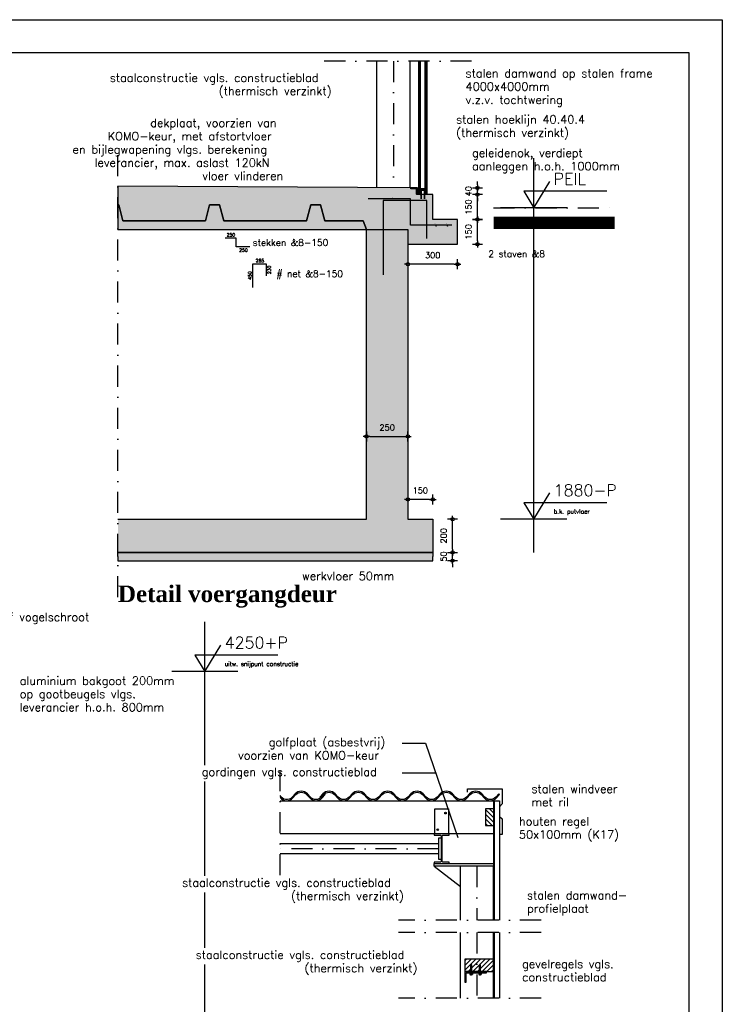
# Model space of a CAD drawing. Extents: x 0 to 38100, y 0 to 35640.
# Tile 37 of 42: x 20979 to 25220, y 29696 to 35640. Entities that reach past the tile are written whole.
import ezdxf
from ezdxf.enums import TextEntityAlignment as Align

# ---------------------------------------------------------------- set-up
doc = ezdxf.new("R2010")
doc.units = 0
doc.header["$LTSCALE"] = 20
doc.header["$PDMODE"] = 1
doc.header["$PDSIZE"] = -3
doc.linetypes.add('DASHDOT2', pattern=[12.7, 6.35, -3.175, 0, -3.175])
doc.layers.get('0').update_dxf_attribs({"linetype": 'CONTINUOUS'})
doc.layers.get('DEFPOINTS').update_dxf_attribs({"linetype": 'CONTINUOUS'})
for name, color, linetype in [('A--A16--_F123-_SOLID', 27, 'CONTINUOUS'), ('A--A23--_F123-_SOLID', 27, 'CONTINUOUS'), ('A--A28H-_F-2--', 9, 'CONTINUOUS'), ('A--L$1A-_AFBREEKLIJN', 1, 'DASHDOT2'), ('A--L$2A-', 7, 'CONTINUOUS'), ('A--L$2A-_F123-', 1, 'CONTINUOUS'), ('A--L16--', 7, 'CONTINUOUS'), ('A--L16--_F-23-', 7, 'CONTINUOUS'), ('A--L21--_F123-', 1, 'CONTINUOUS'), ('A--L23--_F123-', 3, 'CONTINUOUS'), ('A--L25--_F-23-', 7, 'CONTINUOUS'), ('A--L27--_F123-', 1, 'CONTINUOUS'), ('A--L28--', 7, 'CONTINUOUS'), ('A--L28--_F-23-', 7, 'CONTINUOUS'), ('A--L28BW_F-23-', 3, 'WAP150'), ('A--L28H-_F-23-', 7, 'CONTINUOUS'), ('A--L28H-_F123-', 2, 'CONTINUOUS'), ('A--L28S-_F123-', 1, 'CONTINUOUS'), ('A--L31--_F123-', 7, 'CONTINUOUS'), ('A--L47--_F123-', 1, 'CONTINUOUS'), ('A--M$1A-_F123-_MAATV', 7, 'CONTINUOUS'), ('A--M$1A-_F123-_PEILM', 7, 'CONTINUOUS'), ('A--T$1A-_F123-_01', 7, 'CONTINUOUS'), ('A--T$1A-_F123-_0_13MM', 8, 'CONTINUOUS'), ('A--T$1A-_F123-_0_18MM', 1, 'CONTINUOUS'), ('A--T$1A-_F123-_0_25MM', 2, 'CONTINUOUS'), ('A--T$1A-_F123-_0_35MM', 3, 'CONTINUOUS'), ('A--T$1A-_F123-_13MM', 7, 'CONTINUOUS'), ('X--LR---_CP', 7, 'CONTINUOUS')]:
    doc.layers.add(name, color=color, linetype=linetype)
doc.styles.add('0_13', font='ROMANS.shx', dxfattribs={"height": 26})
doc.styles.add('0_18', font='ROMANS.shx', dxfattribs={"height": 36})
doc.styles.add('0_25', font='ROMANS.shx', dxfattribs={"height": 50})
doc.styles.add('0_35', font='ROMANS.shx', dxfattribs={"height": 70})
doc.styles.add('ALFA-0_25', font='ROMANS')
doc.styles.add('ALFA-1', font='romans')
doc.styles.add('DLV5', font='TIMESBD.TTF')
doc.styles.add('MISO', font='ROMANS.shx')
doc.styles.get("Standard").update_dxf_attribs({"font": 'SIMPLEX'})
doc.linetypes.add('WAP150', pattern='A,1,["o",STANDARD,S=10,R=0,X=-3.6,Y=5],148,["o",STANDARD,S=10,R=0,X=-1.6,Y=5],1', length=150)
doc.dimstyles.new('DLV18', dxfattribs={"dimscale": 20, "dimtxt": 1.8, "dimasz": 1, "dimexe": 0, "dimexo": 0, "dimgap": 0, "dimtad": 0, "dimdec": 0, "dimrnd": 1, "dimzin": 0, "dimtxsty": 'MISO', "dimblk1": '$DIMDLV', "dimblk2": '$DIMDLV', "dimsah": 1, "dimcen": 0, "dimse1": 1, "dimse2": 1, "dimclrd": 256, "dimclre": 256, "dimclrt": 1, "dimazin": 3, "dimtfac": 1, "dimtdec": 0, "dimtix": 1, "dimtmove": 0, "dimatfit": 3, "dimtvp": 1.5, "dimtolj": 1, "dimtzin": 0})

# ---------------------------------------------------------------- blocks, each defined once
blk = doc.blocks.new('OO-PM-02')
at = {"layer": 'A--M$1A-_F123-_PEILM', "color": 1}
blk.add_line((10, 0), (-10, 0), dxfattribs=at)
at = {"layer": 'A--M$1A-_F123-_PEILM', "color": 2}
blk.add_lwpolyline([(22, 5), (-3, 5), (0, 0), (4.8, 8)], dxfattribs=at)
at = {"layer": 'A--T$1A-_F123-_0_13MM', "color": 8, "style": '0_13', "flags": 1}
blk.add_attdef('NULPUNT', text='', height=0.5, rotation=59.0362, dxfattribs=at).set_placement((2.4, 4), align=Align.BOTTOM_RIGHT)
at = {"layer": 'A--T$1A-_F123-_0_13MM', "color": 8, "style": '0_13'}
blk.add_attdef('BIJSCHRIFT', (6, 1.7), '', height=1.3, dxfattribs=at)
at = {"layer": 'A--T$1A-_F123-_0_35MM', "color": 3, "style": '0_35'}
blk.add_attdef('PEIL', (6, 7), '', height=3.5, dxfattribs=at)
blk = doc.blocks.new('OO-PM-01')
at = {"layer": 'A--M$1A-_F123-_PEILM', "color": 1}
blk.add_line((10, 0), (-10, 0), dxfattribs=at)
at = {"layer": 'A--M$1A-_F123-_PEILM', "color": 2}
blk.add_lwpolyline([(22, 5), (-3, 5), (0, 0), (4.8, 8)], dxfattribs=at)
at = {"layer": 'A--T$1A-_F123-_0_13MM', "color": 8, "style": '0_13', "flags": 1}
blk.add_attdef('NULPUNT', text='', height=0.5, rotation=59.0362, dxfattribs=at).set_placement((2.4, 4), align=Align.BOTTOM_RIGHT)
at = {"layer": 'A--T$1A-_F123-_0_13MM', "color": 8, "style": '0_13'}
blk.add_attdef('BIJSCHRIFT', (6, 1.7), '', height=1.3, dxfattribs=at)
at = {"layer": 'A--T$1A-_F123-_0_35MM', "color": 3, "style": '0_35'}
blk.add_text('PEIL', height=3.5, dxfattribs=at).set_placement((6, 7))
blk = doc.blocks.new('*U234')
at = {"layer": 'A--A16--_F123-_SOLID', "color": 11}
for points in [[(0, 0), (0, 25), (1900, 0), (1900, 25)], [(1900, 0), (1900, -25), (0, 0), (0, -25)]]:
    blk.add_solid(points, dxfattribs=at)
at = {"layer": 'A--L16--_F-23-', "color": 3, "linetype": 'CONTINUOUS'}
for points in [[(0, 0), (0, 25), (1900, 25), (1900, 0)], [(0, 0), (0, -25), (1900, -25), (1900, 0)]]:
    blk.add_lwpolyline(points, dxfattribs=at)
blk = doc.blocks.new('$DIMDLV')
at = {"color": 0}
for p, q in [((-1, 0), (1, 0)), ((0, -1.5), (0, 1.5))]:
    blk.add_line(p, q, dxfattribs=at)
blk.add_circle((0, 0), 0.5, dxfattribs=at)
blk = doc.blocks.new('*D225')
at = {"layer": 'A--M$1A-_F123-_MAATV', "linetype": 'CONTINUOUS'}
blk.add_line((23092.1, 33124), (23302.1, 33124), dxfattribs=at)
at = {"layer": 'DEFPOINTS', "color": 0, "linetype": 'CONTINUOUS'}
for p in [(23322.1, 33124), (23072.1, 32624), (23322.1, 32624)]:
    blk.add_point(p, dxfattribs=at)
at = {"layer": 'A--M$1A-_F123-_MAATV', "linetype": 'CONTINUOUS', "xscale": 20, "yscale": 20, "zscale": 20, "rotation": 180}
blk.add_blockref('$DIMDLV', (23072.1, 33124), dxfattribs=at)
at = {"layer": 'A--M$1A-_F123-_MAATV', "linetype": 'CONTINUOUS', "xscale": 20, "yscale": 20, "zscale": 20}
blk.add_blockref('$DIMDLV', (23322.1, 33124), dxfattribs=at)
at = {"layer": 'A--M$1A-_F123-_MAATV', "color": 1, "linetype": 'CONTINUOUS', "insert": (23197.1, 33178), "char_height": 36, "attachment_point": 5, "style": 'MISO'}
blk.add_mtext('\\A1;250', dxfattribs=at)
blk = doc.blocks.new('*D226')
at = {"layer": 'A--M$1A-_F123-_MAATV', "linetype": 'CONTINUOUS'}
for p, q in [((23592.1, 32444), (23592.1, 32464)), ((23592.1, 32374), (23592.1, 32424)), ((23592.1, 32354), (23592.1, 32334))]:
    blk.add_line(p, q, dxfattribs=at)
at = {"layer": 'DEFPOINTS', "color": 0, "linetype": 'CONTINUOUS'}
for p in [(23472.1, 32424), (23592.1, 32424), (23472.1, 32374)]:
    blk.add_point(p, dxfattribs=at)
at = {"layer": 'A--M$1A-_F123-_MAATV', "linetype": 'CONTINUOUS', "xscale": 20, "yscale": 20, "zscale": 20}
for p, rotation in [((23592.1, 32424), 270), ((23592.1, 32374), 90)]:
    blk.add_blockref('$DIMDLV', p, dxfattribs=dict(at, rotation=rotation))
at = {"layer": 'A--M$1A-_F123-_MAATV', "color": 1, "linetype": 'CONTINUOUS', "insert": (23538.1, 32399), "char_height": 36, "attachment_point": 5, "rotation": 90, "style": 'MISO'}
blk.add_mtext('\\A1;50', dxfattribs=at)
blk = doc.blocks.new('*D227')
at = {"layer": 'A--M$1A-_F123-_MAATV', "linetype": 'CONTINUOUS'}
blk.add_line((23592.1, 32444), (23592.1, 32604), dxfattribs=at)
at = {"layer": 'DEFPOINTS', "color": 0, "linetype": 'CONTINUOUS'}
for p in [(23472.1, 32624), (23592.1, 32624), (23472.1, 32424)]:
    blk.add_point(p, dxfattribs=at)
at = {"layer": 'A--M$1A-_F123-_MAATV', "linetype": 'CONTINUOUS', "xscale": 20, "yscale": 20, "zscale": 20}
for p, rotation in [((23592.1, 32624), 90), ((23592.1, 32424), 270)]:
    blk.add_blockref('$DIMDLV', p, dxfattribs=dict(at, rotation=rotation))
at = {"layer": 'A--M$1A-_F123-_MAATV', "color": 1, "linetype": 'CONTINUOUS', "insert": (23538.1, 32524), "char_height": 36, "attachment_point": 5, "rotation": 90, "style": 'MISO'}
blk.add_mtext('\\A1;200', dxfattribs=at)
blk = doc.blocks.new('*D228')
at = {"layer": 'A--M$1A-_F123-_MAATV', "linetype": 'CONTINUOUS'}
blk.add_line((23452.1, 32744), (23342.1, 32744), dxfattribs=at)
at = {"layer": 'DEFPOINTS', "color": 0, "linetype": 'CONTINUOUS'}
for p in [(23322.1, 32744), (23322.1, 32624), (23472.1, 32624)]:
    blk.add_point(p, dxfattribs=at)
at = {"layer": 'A--M$1A-_F123-_MAATV', "linetype": 'CONTINUOUS', "xscale": 20, "yscale": 20, "zscale": 20, "rotation": 180}
blk.add_blockref('$DIMDLV', (23322.1, 32744), dxfattribs=at)
at = {"layer": 'A--M$1A-_F123-_MAATV', "linetype": 'CONTINUOUS', "xscale": 20, "yscale": 20, "zscale": 20}
blk.add_blockref('$DIMDLV', (23472.1, 32744), dxfattribs=at)
at = {"layer": 'A--M$1A-_F123-_MAATV', "color": 1, "linetype": 'CONTINUOUS', "insert": (23397.1, 32798), "char_height": 36, "attachment_point": 5, "style": 'MISO'}
blk.add_mtext('\\A1;150', dxfattribs=at)
blk = doc.blocks.new('*D229')
at = {"layer": 'A--M$1A-_F123-_MAATV', "linetype": 'CONTINUOUS'}
blk.add_line((23452.1, 32744), (23342.1, 32744), dxfattribs=at)
at = {"layer": 'DEFPOINTS', "color": 0, "linetype": 'CONTINUOUS'}
for p in [(23322.1, 32744), (23322.1, 32624), (23472.1, 32624)]:
    blk.add_point(p, dxfattribs=at)
at = {"layer": 'A--M$1A-_F123-_MAATV', "linetype": 'CONTINUOUS', "xscale": 20, "yscale": 20, "zscale": 20, "rotation": 180}
blk.add_blockref('$DIMDLV', (23322.1, 32744), dxfattribs=at)
at = {"layer": 'A--M$1A-_F123-_MAATV', "linetype": 'CONTINUOUS', "xscale": 20, "yscale": 20, "zscale": 20}
blk.add_blockref('$DIMDLV', (23472.1, 32744), dxfattribs=at)
at = {"layer": 'A--M$1A-_F123-_MAATV', "color": 1, "linetype": 'CONTINUOUS', "insert": (23397.1, 32798), "char_height": 36, "attachment_point": 5, "style": 'MISO'}
blk.add_mtext('\\A1;150', dxfattribs=at)
blk = doc.blocks.new('*D230')
at = {"layer": 'A--M$1A-_F123-_MAATV', "linetype": 'CONTINUOUS'}
blk.add_line((23602.1, 34164), (23342.1, 34164), dxfattribs=at)
at = {"layer": 'DEFPOINTS', "color": 0, "linetype": 'CONTINUOUS'}
for p in [(23322.1, 34284), (23622.1, 34284), (23322.1, 34164)]:
    blk.add_point(p, dxfattribs=at)
at = {"layer": 'A--M$1A-_F123-_MAATV', "linetype": 'CONTINUOUS', "xscale": 20, "yscale": 20, "zscale": 20, "rotation": 180}
blk.add_blockref('$DIMDLV', (23322.1, 34164), dxfattribs=at)
at = {"layer": 'A--M$1A-_F123-_MAATV', "linetype": 'CONTINUOUS', "xscale": 20, "yscale": 20, "zscale": 20}
blk.add_blockref('$DIMDLV', (23622.1, 34164), dxfattribs=at)
at = {"layer": 'A--M$1A-_F123-_MAATV', "color": 1, "linetype": 'CONTINUOUS', "insert": (23472.1, 34218), "char_height": 36, "attachment_point": 5, "style": 'MISO'}
blk.add_mtext('\\A1;300', dxfattribs=at)
blk = doc.blocks.new('*D231')
at = {"layer": 'A--M$1A-_F123-_MAATV', "linetype": 'CONTINUOUS'}
blk.add_line((23742.1, 34454), (23742.1, 34564), dxfattribs=at)
at = {"layer": 'DEFPOINTS', "color": 0, "linetype": 'CONTINUOUS'}
for p in [(23472.1, 34584), (23742.1, 34584), (23472.1, 34434)]:
    blk.add_point(p, dxfattribs=at)
at = {"layer": 'A--M$1A-_F123-_MAATV', "linetype": 'CONTINUOUS', "xscale": 20, "yscale": 20, "zscale": 20}
for p, rotation in [((23742.1, 34584), 90), ((23742.1, 34434), 270)]:
    blk.add_blockref('$DIMDLV', p, dxfattribs=dict(at, rotation=rotation))
at = {"layer": 'A--M$1A-_F123-_MAATV', "color": 1, "linetype": 'CONTINUOUS', "insert": (23688.1, 34509), "char_height": 36, "attachment_point": 5, "rotation": 90, "style": 'MISO'}
blk.add_mtext('\\A1;150', dxfattribs=at)
blk = doc.blocks.new('*D232')
at = {"layer": 'A--M$1A-_F123-_MAATV', "linetype": 'CONTINUOUS'}
blk.add_line((23742.1, 34304), (23742.1, 34414), dxfattribs=at)
at = {"layer": 'DEFPOINTS', "color": 0, "linetype": 'CONTINUOUS'}
for p in [(23472.1, 34434), (23742.1, 34434), (23322.1, 34284)]:
    blk.add_point(p, dxfattribs=at)
at = {"layer": 'A--M$1A-_F123-_MAATV', "linetype": 'CONTINUOUS', "xscale": 20, "yscale": 20, "zscale": 20}
for p, rotation in [((23742.1, 34434), 90), ((23742.1, 34284), 270)]:
    blk.add_blockref('$DIMDLV', p, dxfattribs=dict(at, rotation=rotation))
at = {"layer": 'A--M$1A-_F123-_MAATV', "color": 1, "linetype": 'CONTINUOUS', "insert": (23688.1, 34359), "char_height": 36, "attachment_point": 5, "rotation": 90, "style": 'MISO'}
blk.add_mtext('\\A1;150', dxfattribs=at)
blk = doc.blocks.new('*D233')
at = {"layer": 'A--M$1A-_F123-_MAATV', "linetype": 'CONTINUOUS'}
for p, q in [((23742.1, 34644), (23742.1, 34664)), ((23742.1, 34584), (23742.1, 34624)), ((23742.1, 34564), (23742.1, 34544))]:
    blk.add_line(p, q, dxfattribs=at)
at = {"layer": 'DEFPOINTS', "color": 0, "linetype": 'CONTINUOUS'}
for p in [(23380.1, 34624), (23742.1, 34624), (23472.1, 34584)]:
    blk.add_point(p, dxfattribs=at)
at = {"layer": 'A--M$1A-_F123-_MAATV', "linetype": 'CONTINUOUS', "xscale": 20, "yscale": 20, "zscale": 20}
for p, rotation in [((23742.1, 34624), 270), ((23742.1, 34584), 90)]:
    blk.add_blockref('$DIMDLV', p, dxfattribs=dict(at, rotation=rotation))
at = {"layer": 'A--M$1A-_F123-_MAATV', "color": 1, "linetype": 'CONTINUOUS', "insert": (23688.1, 34604), "char_height": 36, "attachment_point": 5, "rotation": 90, "style": 'MISO'}
blk.add_mtext('\\A1;40', dxfattribs=at)
blk = doc.blocks.new('QD20550-')
at = {"layer": 'A--L28--_F-23-', "color": 3, "linetype": 'CONTINUOUS'}
blk.add_lwpolyline([(0, 0), (0, 40), (3, 40, -0.414214), (5, 38), (5, 8.5, 0.414214), (8.5, 5), (38, 5, -0.414214), (40, 3), (40, 0)], format="xyb", close=True, dxfattribs=at)
at = {"layer": 'X--LR---_CP', "color": 4, "linetype": 'CONTINUOUS'}
blk.add_point((0, 0), dxfattribs=at)
blk = doc.blocks.new('QD20564-')
at = {"layer": 'A--L28--_F-23-', "color": 3, "linetype": 'CONTINUOUS'}
blk.add_lwpolyline([(45.5, -90), (-45.5, -90), (-45.5, -82), (-9.65, -82, 0.4142136), (-2.65, -75), (-2.65, 75, 0.4142136), (-9.65, 82), (-45.5, 82), (-45.5, 90), (45.5, 90), (45.5, 82), (9.65, 82, 0.4142136), (2.65, 75), (2.65, -75, 0.4142136), (9.65, -82), (45.5, -82)], format="xyb", close=True, dxfattribs=at)
at = {"layer": 'X--LR---_CP', "color": 4, "linetype": 'CONTINUOUS'}
for p in [(-2.65, 0), (0, 0), (2.65, 0)]:
    blk.add_point(p, dxfattribs=at)
blk = doc.blocks.new('QD28002-')
at = {"layer": 'A--L28--_F-23-', "color": 8, "linetype": 'CONTINUOUS'}
for p, q in [((-10.2, 0), (-10.2, 3)), ((10.3, 3), (-10.2, 3)), ((10.3, 0), (-10.2, 0)), ((-7.5, 10.5), (7.5, 10.5)), ((-7.5, 3), (-7.5, 10.5)), ((-3.8, 3), (-3.8, 10.5)), ((0, 15), (0, -54.5)), ((3.7, 3), (3.7, 10.5)), ((7.5, 3), (7.5, 10.5)), ((10.3, 0), (10.3, 3)), ((-1.9, 0), (-4.7, -1)), ((4.7, -2.2), (-4.7, -5.5)), ((4.7, -6.7), (-4.7, -10)), ((4.7, -11.2), (-4.7, -14.5)), ((4.7, -15.7), (-4.7, -19)), ((4.7, -20.2), (-4.7, -23.5)), ((4.7, -24.7), (-4.7, -28)), ((4.7, -29.2), (-4.7, -32.5)), ((4.7, -33.7), (-4.7, -37)), ((4.7, -38.2), (-4.7, -41.5)), ((4.7, -42.7), (-4.7, -46)), ((-3.2, 0), (-3.2, -46.3)), ((-3.2, -46.3), (-1.5, -50)), ((1.5, -50), (-1.5, -50)), ((3.2, -46.3), (1.5, -50)), ((3.2, 0), (3.2, -46.3))]:
    blk.add_line(p, q, dxfattribs=at)
for centre, major_axis, ratio, start_param, end_param in [((-5.6, 9), (-1.87, 0), 0.8, -3.141593, 0), ((0, 9), (-3.75, 0), 0.4, 3.141592, 6.283189), ((5.6, 9), (-1.87, 0), 0.8, -3.141593, 0)]:
    blk.add_ellipse(centre, major_axis=major_axis, ratio=ratio, start_param=start_param, end_param=end_param, dxfattribs=at)
at = {"layer": 'X--LR---_CP', "linetype": 'CONTINUOUS'}
blk.add_point((0, 0), dxfattribs=at)
blk = doc.blocks.new('QD20602-')
at = {"layer": 'A--L28--_F-23-', "color": 1, "linetype": 'CONTINUOUS'}
blk.add_lwpolyline([(-9, 121), (-9, -9), (56, -9), (56, -1), (-1, -1), (-1, -1), (-1, 121)], close=True, dxfattribs=at)
at = {"layer": 'X--LR---_CP', "linetype": 'CONTINUOUS'}
blk.add_point((0, 0), dxfattribs=at)
blk = doc.blocks.new('*X7')
at = {"color": 0}
for p, q in [((16538.7, 19791.4), (16608.4, 19861.1)), ((16538.7, 19819.7), (16580.2, 19861.1)), ((16538.7, 19848), (16551.9, 19861.1)), ((16538.7, 19763.1), (16613.7, 19838.1)), ((16538.7, 19734.8), (16613.7, 19809.8)), ((16538.7, 19706.6), (16613.7, 19781.6)), ((16546.6, 19686.1), (16613.7, 19753.3)), ((16574.9, 19686.1), (16613.7, 19725)), ((16603.2, 19686.1), (16613.7, 19696.7))]:
    blk.add_line(p, q, dxfattribs=at)
blk = doc.blocks.new('QD28H46-')
at = {"layer": 'A--L28H-_F-23-', "color": 2}
blk.add_lwpolyline([(0, 0), (0, 175), (75, 175), (75, 0)], close=True, dxfattribs=at)
at = {"layer": 'X--LR---_CP'}
blk.add_point((0, 0), dxfattribs=at)
at = {"layer": 'A--A28H-_F-2--'}
blk.add_blockref('*X7', (-16538.7, -19686.1), dxfattribs=at)
blk = doc.blocks.new('QD28027-')
at = {"layer": 'X--LR---_CP'}
blk.add_point((0, 0), dxfattribs=at)
at = {"layer": 'A--L28--', "color": 1, "linetype": 'CONTINUOUS', "extrusion": (0, 0, -1), "zscale": -1, "rotation": 2.87522143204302e-12}
blk.add_blockref('QD20602-', (9, 9), dxfattribs=at)
at = {"layer": 'A--L28--'}
blk.add_blockref('QD28H46-', (0, 0), dxfattribs=at)
at = {"layer": 'A--L28--', "color": 1, "linetype": 'CONTINUOUS', "extrusion": (0, 0, -1), "xscale": -1, "zscale": -1, "rotation": 269.9999999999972}
for p in [(8, 92), (8, 38.7)]:
    blk.add_blockref('QD28002-', p, dxfattribs=at)
blk = doc.blocks.new('KA-A1-2X')
at = {"layer": 'A--L$2A-_F123-', "color": 1}
blk.add_line((1251, 594), (1261, 594), dxfattribs=at)
at = {"layer": 'A--L$2A-_F123-'}
blk.add_lwpolyline([(0, 0), (0, 594), (1261, 594), (1261, 0)], close=True, dxfattribs=at)
at = {"layer": 'A--L$2A-_F123-', "color": 4}
blk.add_lwpolyline([(10, 10), (1251, 10), (1251, 584), (10, 584)], close=True, dxfattribs=at)

msp = doc.modelspace()

# ---------------------------------------------------------------- hatches: boundary and pattern name
at = {"layer": 'A--A16--_F123-_SOLID', "linetype": 'CONTINUOUS'}
msp.add_hatch(color=25, dxfattribs=at).paths.add_polyline_path([(21572.1, 34374), (23072.1, 34374), (23053, 34425.4), (22821.4, 34425.4), (22795.5, 34522), (22735.5, 34522), (22709.6, 34425.4), (22211.5, 34425.4), (22185.6, 34522), (22125.6, 34522), (22099.8, 34425.4), (21602.5, 34425.4), (21576.7, 34522), (21572.1, 34522)])
at = {"layer": 'A--A23--_F123-_SOLID', "linetype": 'CONTINUOUS'}
msp.add_hatch(color=27, dxfattribs=at).paths.add_polyline_path([(21572.1, 34634), (21572.1, 34522), (21576.7, 34522), (21602.5, 34425.4), (22099.8, 34425.4), (22125.6, 34522), (22185.6, 34522), (22211.5, 34425.4), (22709.6, 34425.4), (22735.5, 34522), (22795.5, 34522), (22821.4, 34425.4), (23053, 34425.4), (23072.1, 34374), (23322.1, 34374), (23322.1, 34284), (23622.1, 34284), (23622.1, 34434), (23472.1, 34434), (23472.1, 34584), (23380.1, 34584), (23380.1, 34624)])
at = {"layer": 'A--A28H-_F-2--'}
h = msp.add_hatch(dxfattribs=at)
h.set_pattern_fill('ALFALINE', color=256, scale=20, style=0, pattern_type=2)
h.set_pattern_definition([(135, (-5607.532, 91325.946), (14.1421356, 14.1421356), [])])
h.paths.add_polyline_path([(23840.7, 30775), (23840.7, 30875), (23790.7, 30875), (23790.7, 30775)])

# ---------------------------------------------------------------- linework, layer by layer
at = {"layer": 'A--A16--_F123-_SOLID', "color": 25, "linetype": 'CONTINUOUS'}
msp.add_lwpolyline([(21572.1, 34374), (23072.1, 34374), (23053, 34425.4), (22821.4, 34425.4), (22795.5, 34522), (22735.5, 34522), (22709.6, 34425.4), (22211.5, 34425.4), (22185.6, 34522), (22125.6, 34522), (22099.8, 34425.4), (21602.5, 34425.4), (21576.7, 34522), (21572.1, 34522)], close=True, dxfattribs=at)
at = {"layer": 'A--A16--_F123-_SOLID', "color": 27, "linetype": 'CONTINUOUS'}
for points in [[(23322.1, 34374), (23072.1, 34374), (23322.1, 32624), (23072.1, 32624)], [(23472.1, 32424), (23472.1, 32624), (21572.1, 32424), (21572.1, 32624)]]:
    msp.add_solid(points, dxfattribs=at)
at = {"layer": 'A--A23--_F123-_SOLID', "color": 27, "linetype": 'CONTINUOUS'}
msp.add_lwpolyline([(21572.1, 34634), (21572.1, 34522), (21576.7, 34522), (21602.5, 34425.4), (22099.8, 34425.4), (22125.6, 34522), (22185.6, 34522), (22211.5, 34425.4), (22709.6, 34425.4), (22735.5, 34522), (22795.5, 34522), (22821.4, 34425.4), (23053, 34425.4), (23072.1, 34374), (23322.1, 34374), (23322.1, 34284), (23622.1, 34284), (23622.1, 34434), (23472.1, 34434), (23472.1, 34584), (23380.1, 34584), (23380.1, 34624), (21572.1, 34634)], close=True, dxfattribs=at)
at = {"layer": 'A--L$1A-_AFBREEKLIJN', "color": 1, "linetype": 'DASHDOT2'}
for p, q in [((23707.1, 35390), (22762.1, 35390)), ((22550.7, 30475), (22550.7, 31189.6)), ((24125.7, 30204), (23265.7, 30204)), ((24125.7, 30129), (23265.7, 30129)), ((24125.7, 29733.2), (23265.7, 29733.2))]:
    msp.add_line(p, q, dxfattribs=at)
at = {"layer": 'A--L$1A-_AFBREEKLIJN', "linetype": 'DASHDOT2'}
msp.add_lwpolyline([(21572.1, 32154), (21572.1, 34884)], dxfattribs=at)
at = {"layer": 'A--L16--_F-23-', "color": 3, "linetype": 'CONTINUOUS'}
for points in [[(21572.1, 34374), (23322.1, 34374), (23322.1, 34284), (23622.1, 34284), (23622.1, 34434), (23472.1, 34434), (23472.1, 34434), (23472.1, 34584), (23380.1, 34584), (23380.1, 34624), (21572.1, 34634)], [(21572.1, 32624), (23072.1, 32624), (23072.1, 34374), (23322.1, 34374), (23322.1, 32624), (23472.1, 32624), (23472.1, 32424), (21572.1, 32424)]]:
    msp.add_lwpolyline(points, dxfattribs=at)
at = {"layer": 'A--L21--_F123-', "color": 8, "linetype": 'CONTINUOUS'}
msp.add_line((23845.7, 30204), (23845.7, 30925), dxfattribs=at)
at = {"layer": 'A--L21--_F123-', "color": 1, "linetype": 'CONTINUOUS'}
for points in [[(23840.7, 30204), (23840.7, 30925), (23875.7, 30925), (23875.7, 30204)], [(23840.7, 29733.2), (23840.7, 30129)], [(23840.7, 30129), (23840.7, 29733.2)], [(23875.7, 30129), (23875.7, 29733.2)]]:
    msp.add_lwpolyline(points, dxfattribs=at)
at = {"layer": 'A--L21--_F123-', "color": 8, "linetype": 'CONTINUOUS'}
msp.add_lwpolyline([(23845.7, 29733.2), (23845.7, 30129)], dxfattribs=at)
at = {"layer": 'A--L23--_F123-', "color": 2, "linetype": 'CONTINUOUS'}
msp.add_lwpolyline([(21572.1, 34374), (23072.1, 34374), (23053, 34425.4), (22821.4, 34425.4), (22795.5, 34522), (22735.5, 34522), (22709.6, 34425.4), (22211.5, 34425.4), (22185.6, 34522), (22125.6, 34522), (22099.8, 34425.4), (21602.5, 34425.4), (21576.7, 34522), (21572.1, 34522)], dxfattribs=at)
at = {"layer": 'A--L25--_F-23-', "color": 2, "linetype": 'CONTINUOUS'}
msp.add_lwpolyline([(23840.7, 30875), (23790.7, 30875), (23790.7, 30775), (23840.7, 30775)], close=True, dxfattribs=at)
at = {"layer": 'A--L27--_F123-', "color": 1}
msp.add_lwpolyline([(22550.7, 30943.8, 0.457263), (22627.8, 30941.6), (22646.2, 30961.7, -0.440557), (22711.1, 30961.7), (22729.5, 30941.6, 0.440557), (22804.8, 30941.6), (22823.2, 30961.7), (22823.2, 30961.7), (22818.4, 30966.1), (22818.4, 30966.1), (22800, 30946, -0.440557), (22734.3, 30946), (22715.9, 30966.1, 0.440557), (22641.4, 30966.1), (22623, 30946, -0.521103), (22550.7, 30955.5, -0.521103)], format="xyb", dxfattribs=at)
msp.add_lwpolyline([(23409.7, 30961.7), (23428.1, 30941.6, 0.440557), (23503.3, 30941.6), (23521.7, 30961.7, -0.440557), (23586.7, 30961.7), (23605.1, 30941.6, 0.440557), (23680.3, 30941.6), (23698.7, 30961.7, -0.440557), (23763.7, 30961.7), (23782.1, 30941.6, 0.440557), (23857.3, 30941.6), (23875.7, 30961.7, -0.042347), (23875.7, 30961.7), (23870.9, 30966.1, 0.042347), (23870.9, 30966.1), (23852.5, 30946, -0.440557), (23786.9, 30946), (23768.5, 30966.1, 0.440557), (23693.9, 30966.1), (23675.5, 30946, -0.440557), (23609.9, 30946), (23591.5, 30966.1, 0.440557), (23516.9, 30966.1), (23498.5, 30946, -0.440557), (23432.9, 30946), (23414.5, 30966.1, 0.440557), (23339.9, 30966.1), (23321.5, 30946, -0.440557), (23255.9, 30946), (23237.5, 30966.1, 0.440557), (23162.9, 30966.1), (23144.5, 30946, -0.440557), (23078.9, 30946), (23060.5, 30966.1, 0.440557), (22985.9, 30966.1), (22967.5, 30946, -0.440557), (22901.9, 30946), (22883.5, 30966.1, 0.440557), (22808.9, 30966.1), (22790.5, 30946, -0.04805), (22790.5, 30946), (22795.3, 30941.6, 0.04805), (22795.3, 30941.6), (22813.7, 30961.7, -0.440557), (22878.7, 30961.7), (22897.1, 30941.6, 0.440557), (22972.3, 30941.6), (22990.7, 30961.7, -0.440557), (23055.7, 30961.7), (23074.1, 30941.6, 0.440557), (23149.3, 30941.6), (23167.7, 30961.7, -0.440557), (23232.7, 30961.7), (23251.1, 30941.6, 0.440557), (23326.3, 30941.6), (23344.7, 30961.7, -0.440557)], format="xyb", close=True, dxfattribs=at)
at = {"layer": 'A--L28BW_F-23-', "color": 3, "linetype": 'WAP150'}
for points in [[(23587.1, 34399), (23337.1, 34399), (23337.1, 34559), (23082.1, 34559)], [(23437.1, 34319), (23437.1, 34319), (23437.1, 34549), (23172.1, 34549), (23172.1, 34099)]]:
    msp.add_lwpolyline(points, dxfattribs=at)
at = {"layer": 'A--L28BW_F-23-', "color": 3, "linetype": 'WAP150', "const_width": 4}
for points in [[(23494.2, 34395, -1), (23490.2, 34395, -1)], [(23562.6, 34395, -1), (23558.6, 34395, -1)]]:
    msp.add_lwpolyline(points, format="xyb", close=True, dxfattribs=at)
at = {"layer": 'A--L28H-_F123-', "color": 1, "linetype": 'CONTINUOUS'}
msp.add_lwpolyline([(22550.7, 30925), (23840.7, 30925), (23840.7, 30725), (23840.7, 30725), (23840.7, 30725), (22550.7, 30725)], dxfattribs=at)
at = {"layer": 'A--L28S-_F123-', "color": 1}
for p, q in [((23135.4, 34625.1), (23135.4, 35390)), ((23335.4, 34624.3), (23335.4, 35390)), ((23508.1, 30665), (22550.7, 30665)), ((23508.1, 30605), (22550.7, 30605)), ((23639, 30204), (23639, 30530)), ((23839, 30204), (23839, 30530)), ((23639, 29733.2), (23639, 30129)), ((23839, 29733.2), (23839, 30129))]:
    msp.add_line(p, q, dxfattribs=at)
at = {"layer": 'A--L28S-_F123-', "color": 8, "linetype": 'DASHDOT2'}
for p, q in [((23235.4, 35390), (23235.4, 34625.6)), ((23508.1, 30635), (22550.7, 30635)), ((23739, 30530), (23739, 30204)), ((23739, 30129), (23739, 29733.2))]:
    msp.add_line(p, q, dxfattribs=at)
at = {"layer": 'A--L28S-_F123-', "color": 1, "linetype": 'CONTINUOUS'}
msp.add_line((23480.2, 30530), (23639, 30407.7), dxfattribs=at)
for points in [[(23484.7, 30875), (23484.7, 30875), (23566.7, 30875), (23566.7, 30725), (23484.7, 30725), (23484.7, 30830)], [(23484.7, 30830), (23484.7, 30875)]]:
    msp.add_lwpolyline(points, dxfattribs=at)
for points in [[(23523.1, 30570), (23508.1, 30570), (23508.1, 30700), (23523.1, 30700)], [(23839, 30530), (23480.2, 30530), (23480.2, 30545), (23839, 30545)]]:
    msp.add_lwpolyline(points, close=True, dxfattribs=at)
for centre in [(23549.2, 30850), (23502.2, 30750)]:
    msp.add_circle(centre, 5, dxfattribs=at)
at = {"layer": 'A--L31--_F123-'}
for points in [[(23387.1, 34589), (23397.1, 34589), (23397.1, 35390), (23387.1, 35390)], [(23396.1, 34589), (23397.1, 34589), (23397.1, 35390), (23396.1, 35390)], [(23428.1, 34589), (23427.1, 34589), (23427.1, 35390), (23428.1, 35390)], [(23437.1, 34589), (23427.1, 34589), (23427.1, 35390), (23437.1, 35390)], [(23427.1, 34584), (23427.1, 34619), (23397.1, 34619), (23397.1, 34584), (23399.1, 34584), (23399.1, 34617), (23425.1, 34617), (23425.1, 34584)]]:
    msp.add_lwpolyline(points, close=True, dxfattribs=at)
for points in [[(23402.1, 34559), (23402.1, 34614), (23422.1, 34614), (23422.1, 34559)], [(23404.6, 34559), (23404.6, 34611.5), (23419.6, 34611.5), (23419.6, 34559)]]:
    msp.add_lwpolyline(points, dxfattribs=at)
at = {"layer": 'A--L47--_F123-', "color": 1}
msp.add_lwpolyline([(23681.7, 30976), (23681.7, 30996), (23891.1, 30996), (23891.1, 30906.5), (23875.7, 30888.6), (23875.7, 30828.9), (23891.1, 30815.6), (23891.1, 30721.5), (23875.7, 30721.5), (23875.7, 30721.5)], dxfattribs=at)
at = {"layer": 'A--M$1A-_F123-_MAATV', "color": 8, "linetype": 'DASHDOT2'}
msp.add_line((23839.3, 34504), (24569.3, 34504), dxfattribs=at)
at = {"layer": 'A--M$1A-_F123-_MAATV', "color": 1, "const_width": 75}
msp.add_lwpolyline([(24569.3, 34414), (23839.3, 34414)], dxfattribs=at)
at = {"layer": 'A--M$1A-_F123-_PEILM', "color": 1, "linetype": 'CONTINUOUS'}
for p, q in [((24082.1, 32424), (24082.1, 34804)), ((22096.6, 31140.4), (22096.6, 32004.1)), ((22096.6, 30471.7), (22096.6, 31040.4)), ((22096.6, 30036), (22096.6, 30371.7)), ((22096.6, 25540), (22096.6, 29936))]:
    msp.add_line(p, q, dxfattribs=at)
at = {"layer": 'A--T$1A-_F123-_0_18MM', "linetype": 'CONTINUOUS'}
for points in [[(23135.4, 35283.6, 0, 13.3, 0), (23096.7, 35283.6, 0, 0, 0), (23050.4, 35283.6, 0, 0, 0), (22935.2, 35283.6, 0, 0, 0)], [(22498.3, 32374, 0, 13, 0), (22520.9, 32341, 0, 0, 0), (22565.5, 32275.9, 0, 0, 0), (22665.9, 32275.9, 0, 0, 0)], [(23525.7, 30545, 0, 13.3, 0), (23508.5, 30508.9, 0, 0, 0), (23467, 30424.1, 0, 0, 0), (23370.3, 30424.1, 0, 0, 0)], [(23653.6, 29988.3, 0, 13.3, 0), (23614.9, 29988.3, 0, 0, 0), (23568.6, 29988.3, 0, 0, 0), (23453.4, 29988.3, 0, 0, 0)], [(23839.8, 29933.4, 0, 13.3, 0), (23878.5, 29933.4, 0, 0, 0), (23924.8, 29933.4, 0, 0, 0), (24006.4, 29933.4, 0, 0, 0)]]:
    msp.add_lwpolyline(points, format="xyseb", dxfattribs=at)
at = {"layer": 'A--T$1A-_F123-_0_18MM', "color": 1, "linetype": 'CONTINUOUS'}
for points in [[(23223.8, 34559, 0, 13, 0), (23202.4, 34527.9, 0, 0, 0), (23021.4, 34289.5, 0, 0, 0), (22900.1, 34289.5, 0, 0, 0)], [(23492.2, 34395, 0, 13, 0), (23513.6, 34363.9, 0, 0, 0), (23599.3, 34221.6, 0, 0, 0), (23789, 34221.6, 0, 0, 0)], [(23560.6, 34395, 0, 13, 0), (23582, 34363.9, 0, 0, 0), (23667.7, 34221.6, 0, 0, 0), (23789, 34221.6, 0, 0, 0)], [(23172.1, 34212.9, 0, 13, 0), (23150.8, 34181.7, 0, 0, 0), (23095.5, 34101.2, 0, 0, 0), (22974.2, 34101.2, 0, 0, 0)]]:
    msp.add_lwpolyline(points, format="xyseb", dxfattribs=at)
at = {"layer": 'A--T$1A-_F123-_0_25MM', "color": 1, "linetype": 'CONTINUOUS'}
msp.add_line((23287.8, 31092.2), (23490.8, 31092.2), dxfattribs=at)
for points in [[(23437.1, 35309.8, 0, 13, 0), (23475.4, 35309.8, 0, 0, 0), (23475.4, 35309.8, 0, 0, 0), (23655.5, 35309.8, 0, 0, 0)], [(22917.5, 34626.6, 0, 13.3, 0), (22901.4, 34661.8, 0, 0, 0), (22742.1, 35010.8, 0, 0, 0), (22626.9, 35010.8, 0, 0, 0)], [(23365.1, 34624.1, 0, 13, 0), (23381.1, 34664, 0, 0, 0), (23528, 35031.4, 0, 0, 0), (23598.8, 35031.4, 0, 0, 0)], [(23448.7, 34584, 0, 13, 0), (23464.6, 34623.9, 0, 0, 0), (23546.7, 34829.4, 0, 0, 0), (23688.4, 34829.4, 0, 0, 0)], [(23891.1, 30989.8, 0, 13, 0), (23929.3, 30989.8, 0, 0, 0), (23929.3, 30989.8, 0, 0, 0), (24061.2, 30989.8, 0, 0, 0)], [(23840.7, 30795.1, 0, 13, 0), (23879, 30795.1, 0, 0, 0), (23879, 30795.1, 0, 0, 0), (23997.2, 30795.1, 0, 0, 0)], [(23875.7, 30347.5, 0, 13, 0), (23914, 30347.5, 0, 0, 0), (23914, 30347.5, 0, 0, 0), (24012.3, 30347.5, 0, 0, 0)]]:
    msp.add_lwpolyline(points, format="xyseb", dxfattribs=at)
msp.add_lwpolyline([(23287.8, 31272.2), (23429.5, 31272.2), (23623.7, 30702.4)], dxfattribs=at)
at = {"layer": 'A--T$1A-_F123-_13MM', "color": 1, "linetype": 'CONTINUOUS'}
for points in [[(22367.3, 34268.7), (22284.8, 34268.7), (22284.8, 34321.5), (22218.8, 34321.5)], [(22386.9, 34022.3), (22386.9, 34166.3), (22466.9, 34166.3), (22466.9, 34092.7)]]:
    msp.add_lwpolyline(points, dxfattribs=at)

# ---------------------------------------------------------------- block references
at = {"layer": 'A--L$2A-', "xscale": 20, "yscale": 20}
msp.add_blockref('KA-A1-2X', (0, 23760), dxfattribs=at)
at = {"layer": 'A--L16--', "color": 9}
msp.add_blockref('*U234', (21572.1, 32399), dxfattribs=at)
at = {"layer": 'A--L28--', "linetype": 'CONTINUOUS', "rotation": 180}
msp.add_blockref('QD20550-', (23380.1, 34624), dxfattribs=at)
at = {"layer": 'A--L28--', "linetype": 'CONTINUOUS', "xscale": -1}
msp.add_blockref('QD20564-', (23525.7, 30635), dxfattribs=at)
at = {"layer": 'A--L28--', "xscale": -1, "rotation": 270}
msp.add_blockref('QD28027-', (23665.7, 29893.6), dxfattribs=at)
at = {"layer": 'A--M$1A-_F123-_PEILM', "linetype": 'CONTINUOUS', "xscale": 20, "yscale": 20}
msp.add_blockref('OO-PM-01', (24082.1, 34504), dxfattribs=at)
at = {"layer": 'A--M$1A-_F123-_PEILM', "color": 3, "linetype": 'CONTINUOUS', "xscale": 20, "yscale": 20}
msp.add_blockref('OO-PM-02', (24082.1, 32624), dxfattribs=at).add_auto_attribs({'PEIL': '1880-P', 'BIJSCHRIFT': 'b.k. putvloer'})
at = {"layer": 'A--M$1A-_F123-_PEILM', "linetype": 'CONTINUOUS', "xscale": 20, "yscale": 20}
msp.add_blockref('OO-PM-02', (22096.6, 31704.1), dxfattribs=at).add_auto_attribs({'PEIL': '4250+P', 'BIJSCHRIFT': 'uitw. snijpunt constructie'})

# ---------------------------------------------------------------- texts
at = {"layer": 'A--T$1A-_F123-_01', "linetype": 'CONTINUOUS', "style": 'DLV5'}
msp.add_text('Detail voergangdeur', height=100, dxfattribs=at).set_placement((21572.1, 32124))
at = {"layer": 'A--T$1A-_F123-_0_18MM', "color": 2, "linetype": 'CONTINUOUS', "style": '0_18'}
for s, p in [('stekken &8-150', (22385.8, 34274.5)), ('2 staven &8', (23808, 34206.6)), ('# net &8-150', (22529.2, 34086.2))]:
    msp.add_text(s, height=40, dxfattribs=at).set_placement(p)
at = {"layer": 'A--T$1A-_F123-_0_25MM', "linetype": 'CONTINUOUS'}
for s, style, p in [('staalconstructie vgls. constructieblad', '0_25', (21523.1, 35264.6)), ('stalen damwand op stalen frame', '0_25', (23670.4, 35291.3)), ('4000x4000mm', '0_25', (23670.4, 35211.3)), ('(thermisch verzinkt)', '0_25', (22180.2, 35184.6)), ('v.z.v. tochtwering', '0_25', (23670.4, 35131.3)), ('dekplaat, voorzien van ', '0_25', (21767.1, 34991.8)), ('stalen hoeklijn 40.40.4', '0_25', (23613.6, 35012.9)), ('KOMO-keur, met afstortvloer', '0_25', (21510, 34911.8)), ('(thermisch verzinkt)', '0_25', (23613.6, 34932.9)), ('en bijlegwapening vlgs. berekening', '0_25', (21298.1, 34831.8)), ('geleidenok, verdiept', '0_25', (23709.3, 34810.8)), ('leverancier, max. aslast 120kN', '0_25', (21431.4, 34751.8)), ('aanleggen h.o.h. 1000mm', '0_25', (23709.3, 34730.8)), ('vloer vlinderen', '0_25', (22081.4, 34671.8)), ('werkvloer 50mm', '0_25', (22682.9, 32256.4)), ('kunststof vogelschroot', 'ALFA-0_25', (20633.8, 32008.9)), ('golfplaat (asbestvrij)  ', '0_25', (22482.7, 31253.7)), ('voorzien van KOMO-keur ', '0_25', (22297, 31173.7)), ('stalen windveer', '0_25', (24068.3, 30971.3)), ('met ril', '0_25', (24068.3, 30891.3)), ('houten regel', '0_25', (23992.4, 30775.7)), ('50x100mm (K17)', '0_25', (23992.4, 30695.7)), ('staalconstructie vgls. constructieblad', '0_25', (21959.1, 30405.1)), ('(thermisch verzinkt)', '0_25', (22616.3, 30325.1)), ('stalen damwand-', '0_25', (24041.2, 30329)), ('profielplaat', '0_25', (24041.2, 30249)), ('staalconstructie vgls. constructieblad', '0_25', (22041.2, 29969.3)), ('gevelregels vgls.', '0_25', (24011.4, 29914.4)), ('(thermisch verzinkt)', '0_25', (22698.4, 29889.3)), ('constructieblad', '0_25', (24011.4, 29834.4))]:
    msp.add_text(s, height=50, dxfattribs=dict(at, style=style)).set_placement(p)
at = {"layer": 'A--T$1A-_F123-_0_25MM'}
for s, style, p in [('aluminium bakgoot 200mm', '0_25', (20979.1, 31624.2)), ('op gootbeugels vlgs.', '0_25', (20979.1, 31544.2)), ('leverancier h.o.h. 800mm', '0_25', (20979.1, 31464.2)), ('gordingen vgls. constructieblad', 'ALFA-0_25', (22078, 31073.7))]:
    msp.add_text(s, height=50, dxfattribs=dict(at, style=style)).set_placement(p)
at = {"layer": 'A--T$1A-_F123-_13MM', "color": 1, "linetype": 'CONTINUOUS', "style": 'ALFA-1'}
for s, p in [('250', (22228.1, 34331.1)), ('250', (22304, 34239.1)), ('265', (22403.1, 34175.4))]:
    msp.add_text(s, height=20, dxfattribs=at).set_placement(p)
for s, p in [('230', (22495.6, 34104)), ('450', (22378, 34069.5))]:
    msp.add_text(s, height=20, rotation=90, dxfattribs=at).set_placement(p)

# ---------------------------------------------------------------- dimensions: what is measured, and where the dimension line sits
at = {"layer": 'A--M$1A-_F123-_MAATV', "linetype": 'CONTINUOUS'}
for base, p1, p2, angle, picture, middle in [((23742.1, 34624), (23472.1, 34584), (23380.1, 34624), 90, '*D233', (23688.1, 34604)), ((23742.1, 34584), (23472.1, 34434), (23472.1, 34584), 90, '*D231', (23688.1, 34509)), ((23742.1, 34434), (23322.1, 34284), (23472.1, 34434), 90, '*D232', (23688.1, 34359)), ((23322.1, 34164), (23622.1, 34284), (23322.1, 34284), 180, '*D230', (23472.1, 34218))]:
    dim = msp.add_linear_dim(base=base, p1=p1, p2=p2, angle=angle, dimstyle='DLV18', override={"dimscale": 20}, dxfattribs=at)
    dim.commit()
    dim.dimension.update_dxf_attribs({"geometry": picture, "text_midpoint": middle})
for base, p1, p2, angle, picture, middle in [((23322.1, 33124), (23072.1, 32624), (23322.1, 32624), 180, '*D225', (23197.1, 33178)), ((23322.1, 32744), (23472.1, 32624), (23322.1, 32624), 180, '*D228', (23397.1, 32798)), ((23322.1, 32744), (23472.1, 32624), (23322.1, 32624), 180, '*D229', (23397.1, 32798)), ((23592.1, 32624), (23472.1, 32424), (23472.1, 32624), 90, '*D227', (23538.1, 32524)), ((23592.1, 32424), (23472.1, 32374), (23472.1, 32424), 90, '*D226', (23538.1, 32399))]:
    dim = msp.add_linear_dim(base=base, p1=p1, p2=p2, angle=angle, dimstyle='DLV18', dxfattribs=at)
    dim.commit()
    dim.dimension.update_dxf_attribs({"geometry": picture, "text_midpoint": middle})

doc.saveas('drawing.dxf')
